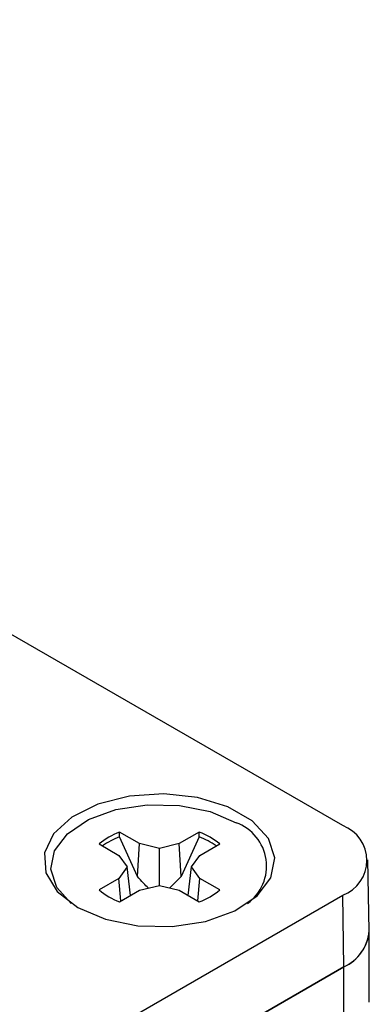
# Model space of a CAD drawing. Header units: inches. Extents: x 0.3 to 33.8, y 0.2 to 21.7.
# Tile 189 of 192: x 30.8755 to 30.9258, y 18.5157 to 18.6574. Entities that reach past the tile are written whole.
import ezdxf

# ---------------------------------------------------------------- set-up
doc = ezdxf.new("R2010")
doc.units = ezdxf.units.IN
doc.header["$MEASUREMENT"] = 0

msp = doc.modelspace()

# ---------------------------------------------------------------- linework, layer by layer
at = {"color": 7, "linetype": 'Continuous', "lineweight": 25}
for p, q in [((30.92195539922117, 18.54145337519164), (30.7098233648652, 18.66391459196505)), ((30.88984992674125, 18.53982520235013), (30.88985862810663, 18.54050918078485)), ((30.89272590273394, 18.53885393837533), (30.88985862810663, 18.54050918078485)), ((30.90132772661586, 18.54050918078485), (30.89846045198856, 18.53885393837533)), ((30.90133642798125, 18.53982520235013), (30.90132772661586, 18.54050918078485)), ((30.8869170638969, 18.53881105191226), (30.8897843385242, 18.53715580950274)), ((30.89245462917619, 18.53414996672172), (30.88984992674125, 18.53982520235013)), ((30.89245462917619, 18.53414996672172), (30.89272590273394, 18.53885393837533)), ((30.89559317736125, 18.53816831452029), (30.89272590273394, 18.53885393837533)), ((30.89846045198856, 18.53885393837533), (30.89559317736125, 18.53816831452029)), ((30.89873172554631, 18.53414996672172), (30.89846045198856, 18.53885393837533)), ((30.90133642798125, 18.53982520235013), (30.89873172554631, 18.53414996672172)), ((30.90140201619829, 18.53715580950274), (30.9042692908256, 18.53881105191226)), ((30.89559317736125, 18.53283281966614), (30.89559317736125, 18.53816831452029)), ((30.8897843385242, 18.53715580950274), (30.89097200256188, 18.53550056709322)), ((30.90021435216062, 18.53550056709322), (30.90140201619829, 18.53715580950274)), ((30.92576989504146, 18.52632218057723), (30.92555172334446, 18.53652738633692)), ((30.89097200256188, 18.53550056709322), (30.8897843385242, 18.5338453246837)), ((30.89144655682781, 18.53140864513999), (30.89097200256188, 18.53550056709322)), ((30.89973979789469, 18.53140864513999), (30.90021435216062, 18.53550056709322)), ((30.90140201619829, 18.5338453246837), (30.90021435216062, 18.53550056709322)), ((30.8897843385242, 18.5338453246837), (30.8869170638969, 18.53219008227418)), ((30.89006801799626, 18.53061283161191), (30.8897843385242, 18.5338453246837)), ((30.89873172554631, 18.53414996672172), (30.89707376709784, 18.53247878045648)), ((30.90111833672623, 18.53061283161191), (30.90140201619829, 18.5338453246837)), ((30.9042692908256, 18.53219008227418), (30.90140201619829, 18.5338453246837)), ((30.88985862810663, 18.53049195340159), (30.89272590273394, 18.53214719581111)), ((30.89272590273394, 18.53214719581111), (30.89559317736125, 18.53283281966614)), ((30.89559317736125, 18.53283281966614), (30.89846045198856, 18.53214719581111)), ((30.89846045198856, 18.53214719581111), (30.90132772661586, 18.53049195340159)), ((30.80569581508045, 18.46431117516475), (30.92195539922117, 18.53142640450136)), ((30.92210968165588, 18.52113057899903), (30.92195539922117, 18.53142640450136)), ((30.92577084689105, 18.51602636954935), (30.92577084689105, 18.52623312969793)), ((30.81469036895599, 18.45911872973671), (30.92210968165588, 18.52113057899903)), ((30.92210968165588, 18.52113057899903), (30.81469036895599, 18.45911872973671)), ((30.92210968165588, 18.51092381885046), (30.92210968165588, 18.52113057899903))]:
    msp.add_line(p, q, dxfattribs=at)
at = {"color": 7, "linetype": 'Continuous', "lineweight": 25, "flags": 128}
for points in [[(30.88385520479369, 18.52966370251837), (30.88783651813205, 18.52796743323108), (30.89250704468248, 18.52702397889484), (30.8974517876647, 18.5269171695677), (30.90223138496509, 18.52765649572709), (30.9064211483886, 18.52917626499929), (30.90964879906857, 18.53134143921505), (30.91162754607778, 18.5339596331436), (30.91218156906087, 18.53679820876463), (30.9112616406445, 18.53960494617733), (30.90894950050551, 18.54213045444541), (30.9054505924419, 18.54415033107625), (30.90107580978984, 18.54548510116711), (30.89621387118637, 18.54601616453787), (30.89129678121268, 18.54569633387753), (30.88676144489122, 18.54455402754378), (30.88301084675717, 18.54269074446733), (30.88037824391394, 18.54027204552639), (30.87909755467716, 18.53751284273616), (30.87928257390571, 18.5346583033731), (30.8809168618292, 18.53196206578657), (30.88385520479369, 18.52966370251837)], [(30.88290882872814, 18.53025813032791), (30.88086859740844, 18.53252617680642), (30.88000408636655, 18.53516383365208), (30.88052473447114, 18.53783141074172), (30.88238427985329, 18.54029188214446), (30.88541749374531, 18.54232662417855), (30.88935486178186, 18.54375484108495), (30.89384653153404, 18.5444496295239), (30.89849339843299, 18.54434925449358), (30.90288256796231, 18.5434626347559), (30.90662404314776, 18.54186855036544)]]:
    msp.add_lwpolyline(points, dxfattribs=at)
at = {"color": 7, "linetype": 'Continuous', "lineweight": 25}
for centre, radius, start, end in [((30.90436406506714, 18.53562374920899), 0.006641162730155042, 306.1054674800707, 70.10493530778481), ((30.89319114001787, 18.53133966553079), 0.00975631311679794, 109.9728560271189, 130.0217674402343), ((30.89799521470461, 18.53133966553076), 0.009756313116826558, 49.97823255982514, 70.02714397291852), ((30.92005261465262, 18.5364398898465), 0.005362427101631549, 290.7834207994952, 69.21657920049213), ((30.89335544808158, 18.53040967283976), 0.01004693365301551, 110.4209385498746, 126.1859738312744), ((30.89771636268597, 18.53019697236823), 0.0102862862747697, 53.99857045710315, 69.39451716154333), ((30.89319114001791, 18.53966146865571), 0.009756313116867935, 229.9782325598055, 250.0271439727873), ((30.89799521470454, 18.53966146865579), 0.009756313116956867, 289.9728560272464, 310.0217674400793), ((30.91965588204, 18.52674664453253), 0.00612872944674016, 293.6017211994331, 356.0286258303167), ((30.91951513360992, 18.52685695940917), 0.006286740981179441, 294.3746582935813, 354.305200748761)]:
    msp.add_arc(centre, radius, start, end, dxfattribs=at)
msp.add_open_spline([(30.894042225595, 18.53246195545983), (30.89379219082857, 18.53268993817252), (30.89321716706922, 18.5332142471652), (30.89272997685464, 18.53381208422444), (30.89245462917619, 18.53414996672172)], degree=3, knots=[0, 0, 0, 0, 0.4348251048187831, 1, 1, 1, 1], dxfattribs=at)

doc.saveas('drawing.dxf')
